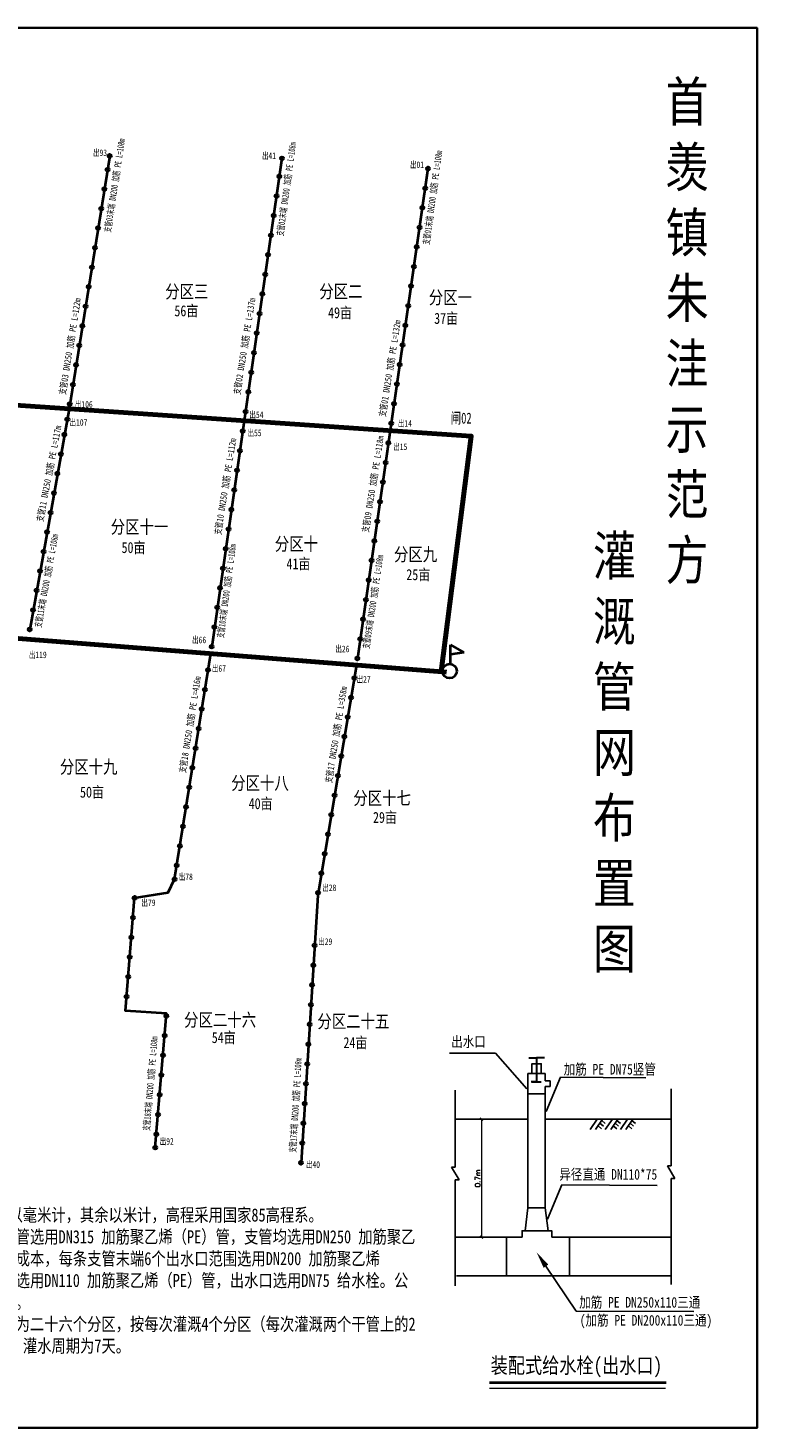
# Model space of a CAD drawing. Extents: x 464172 to 473094, y 3847158 to 3855433.
# Tile 63 of 98: x 468312 to 468868, y 3853429 to 3854498. Entities that reach past the tile are written whole.
import ezdxf

# ---------------------------------------------------------------- set-up
doc = ezdxf.new("R2010")
doc.units = 0
doc.header["$PDMODE"] = 34
doc.header["$PDSIZE"] = 0.2
doc.layers.get('0').update_dxf_attribs({"linetype": 'CONTINUOUS'})
doc.layers.get('Defpoints').update_dxf_attribs({"linetype": 'CONTINUOUS'})
doc.layers.add('1', color=142, linetype='CONTINUOUS')
doc.layers.add('分干管', color=92, linetype='CONTINUOUS', lineweight=40)
doc.layers.add('标注', color=7, linetype='CONTINUOUS', lineweight=15)
doc.styles.add('-仿宋_GB2312', font='FangSong_GB2312.ttf')
doc.styles.add('GB', font='FangSong_GB2312.ttf', dxfattribs={"width": 0.8})
doc.styles.get("Standard").update_dxf_attribs({"font": 'rs.shx', "bigfont": 'hztxt.shx'})
doc.styles.add('仿宋', font='FangSong_GB2312.ttf', dxfattribs={"width": 0.8})
doc.dimstyles.new('22', dxfattribs={"dimtxt": 2, "dimasz": 2, "dimexe": 1, "dimexo": 1, "dimgap": 1, "dimtad": 1, "dimdec": 0, "dimlfac": 10, "dimtxsty": 'Standard', "dimblk": 'OBLIQUE', "dimcen": 2.5, "dimadec": 0, "dimazin": 0, "dimtfac": 1, "dimtdec": 0, "dimtmove": 0, "dimatfit": 3, "dimldrblk": 'OBLIQUE', "dimfxl": 4, "dimfxlon": 1, "dimlwd": 15, "dimarcsym": 0})
doc.dimstyles.new('ISO-25', dxfattribs={"dimtxt": 2.5, "dimasz": 2.5, "dimexe": 1.25, "dimexo": 0.625, "dimtad": 1, "dimtxsty": 'Standard', "dimcen": 2.5, "dimadec": 0, "dimazin": 0, "dimtfac": 1, "dimtmove": 0, "dimatfit": 3, "dimfxl": 1, "dimarcsym": 0})

# ---------------------------------------------------------------- blocks, each defined once
blk = doc.blocks.new('_OBLIQUE')
at = {"color": 0, "linetype": 'ByBlock'}
blk.add_line((-0.5, -0.5), (0.5, 0.5), dxfattribs=at)
blk = doc.blocks.new('*D33')
at = {"color": 0, "lineweight": -2}
for p, q in [((468657.5, 3853664.5), (468659.1, 3853664.5)), ((468657.5, 3853574.4), (468659.1, 3853574.4))]:
    blk.add_line(p, q, dxfattribs=at)
at = {"color": 0, "lineweight": 15}
blk.add_line((468658.1, 3853664.5), (468658.1, 3853574.4), dxfattribs=at)
at = {"layer": 'Defpoints', "color": 0, "lineweight": -3}
for p in [(468656.5, 3853664.5), (468656.5, 3853574.4), (468658.1, 3853574.4)]:
    blk.add_point(p, dxfattribs=at)
at = {"color": 0, "lineweight": 15, "xscale": 2, "yscale": 2, "zscale": 2}
for p, rotation in [((468658.1, 3853664.5), 90), ((468658.1, 3853574.4), 270)]:
    blk.add_blockref('_OBLIQUE', p, dxfattribs=dict(at, rotation=rotation))
at = {"color": 0, "lineweight": -3, "insert": (468655.1, 3853619.4), "char_height": 4, "attachment_point": 5, "rotation": 90}
blk.add_mtext('0.7m', dxfattribs=at)

msp = doc.modelspace()

# ---------------------------------------------------------------- linework, layer by layer
at = {"color": 7, "linetype": 'Continuous', "lineweight": 40}
for p, q in [((468634.26, 3854012.23), (468634.26, 3854026.81)), ((468634.26, 3854026.81), (468644.53, 3854021.09)), ((468644.53, 3854021.09), (468634.26, 3854019.38))]:
    msp.add_line(p, q, dxfattribs=at)
for p, q in [((468633.66, 3853714.85), (468668.71, 3853714.85)), ((468668.71, 3853714.85), (468692.62, 3853687.75)), ((468693.5, 3853699.5), (468706.67, 3853699.5)), ((468693.5, 3853596.77), (468693.5, 3853699.5)), ((468706.67, 3853699.5), (468706.67, 3853693.93)), ((468718.37, 3853696.62), (468707.3, 3853670.36)), ((468718.37, 3853696.62), (468783.45, 3853696.18)), ((468637.99, 3853627.86), (468637.99, 3853686.77)), ((468706.67, 3853693.93), (468710.5, 3853693.93)), ((468710.5, 3853689.49), (468706.67, 3853689.49)), ((468710.5, 3853693.93), (468710.5, 3853689.49)), ((468802.92, 3853628.81), (468802.92, 3853687.72)), ((468693.5, 3853684.02), (468706.67, 3853684.02)), ((468637.99, 3853664.5), (468693.5, 3853664.5)), ((468640.83, 3853618.29), (468635.16, 3853627.86)), ((468637.99, 3853627.86), (468635.16, 3853627.86)), ((468805.75, 3853619.24), (468800.09, 3853628.81)), ((468802.92, 3853628.81), (468800.09, 3853628.81)), ((468637.99, 3853537.38), (468637.99, 3853618.29)), ((468637.99, 3853618.29), (468640.83, 3853618.29)), ((468719.46, 3853614.4), (468792.29, 3853613.96)), ((468802.92, 3853538.33), (468802.92, 3853619.24)), ((468802.92, 3853619.24), (468805.75, 3853619.24)), ((468637.99, 3853574.39), (468689, 3853574.39)), ((468677.04, 3853574.39), (468677.04, 3853544.92)), ((468711.61, 3853574.39), (468753.87, 3853574.39)), ((468725.27, 3853574.39), (468725.27, 3853544.92)), ((468753.87, 3853574.39), (468802.92, 3853574.39)), ((468730.37, 3853517.82), (468707.24, 3853552.27)), ((468638.83, 3853544.92), (468689.84, 3853544.92)), ((468712.45, 3853544.92), (468754.71, 3853544.92)), ((468754.71, 3853544.92), (468802.92, 3853544.92)), ((468730.37, 3853517.82), (468820.1, 3853517.59))]:
    msp.add_line(p, q)
at = {"lineweight": 30}
for p, q in [((468694.07, 3853711.46), (468700.09, 3853711.46)), ((468700.09, 3853711.46), (468700.09, 3853693.15)), ((468706.11, 3853711.46), (468700.09, 3853711.46)), ((468700.09, 3853693.15), (468695.95, 3853693.15)), ((468696.48, 3853693.15), (468703.69, 3853693.15))]:
    msp.add_line(p, q, dxfattribs=at)
at = {"color": 7}
for p, q in [((468706.67, 3853689.49), (468706.67, 3853596.77)), ((468706.67, 3853664.5), (468802.92, 3853664.5)), ((468719.46, 3853614.4), (468708.39, 3853588.14))]:
    msp.add_line(p, q, dxfattribs=at)
at = {"color": 7, "lineweight": -3}
for p, q in [((468747.11, 3853659.49), (468749.76, 3853657.23)), ((468748.49, 3853661.5), (468751.14, 3853659.24)), ((468749.89, 3853663.54), (468752.54, 3853661.28)), ((468758.7, 3853659.49), (468761.35, 3853657.23)), ((468760.07, 3853661.5), (468762.73, 3853659.24)), ((468761.47, 3853663.54), (468764.12, 3853661.28)), ((468770.17, 3853659.49), (468772.82, 3853657.23)), ((468771.55, 3853661.5), (468774.2, 3853659.24)), ((468772.95, 3853663.54), (468775.6, 3853661.28))]:
    msp.add_line(p, q, dxfattribs=at)
at = {"color": 7, "lineweight": 35}
msp.add_lwpolyline([(467356.44, 3854497.91), (468868.44, 3854497.91), (468868.44, 3853428.71), (467356.44, 3853428.71)], close=True, dxfattribs=at)
at = {"color": 7, "lineweight": 40, "flags": 128}
for points in [[(468374.11, 3854400.19), (468342.96, 3854207.1)], [(468505.63, 3854398.37), (468476.78, 3854198.02)], [(468617.15, 3854390.54), (468588.34, 3854190.46)], [(468342.98, 3854207.1), (468312.93, 3854038.55)], [(468476.78, 3854198.02), (468451.92, 3854025.41)], [(468588.34, 3854190.46), (468563.27, 3854016.4)], [(468408.83, 3853642.9), (468417.49, 3853745.28), (468386.11, 3853747.38), (468393.06, 3853833.57), (468418.76, 3853837.62), (468423.58, 3853847.83), (468451.16, 3854020.15)], [(468562.55, 3854011.41), (468532.93, 3853835.6), (468520.16, 3853631.26)]]:
    msp.add_lwpolyline(points, dxfattribs=at)
at = {"color": 7, "linetype": 'Continuous', "lineweight": 70, "flags": 128}
for points in [[(467733.3, 3854248.46), (468650.14, 3854186.26), (468627.22, 3854006.34)], [(468631.38, 3854006.01), (467727.37, 3854076.94)]]:
    msp.add_lwpolyline(points, dxfattribs=at)
msp.add_lwpolyline([(468696.52, 3853699.5), (468703.65, 3853699.5), (468703.65, 3853706.83), (468696.52, 3853706.83)], close=True)
at = {"color": 7, "lineweight": -3, "flags": 128}
for points in [[(468746.4, 3853664.5), (468741, 3853656.62)], [(468750.54, 3853664.5), (468745.14, 3853656.62)], [(468757.99, 3853664.5), (468752.58, 3853656.62)], [(468762.13, 3853664.5), (468756.73, 3853656.62)], [(468769.46, 3853664.5), (468764.06, 3853656.62)], [(468773.6, 3853664.5), (468768.2, 3853656.62)], [(468693.5, 3853596.77), (468691.49, 3853579.36)], [(468693.5, 3853596.77), (468706.67, 3853596.77)], [(468706.67, 3853596.77), (468708.85, 3853579.36)]]:
    msp.add_lwpolyline(points, dxfattribs=at)
for points in [[(468711.61, 3853574.39), (468711.61, 3853579.36), (468689, 3853579.36), (468689, 3853574.39)], [(468689.84, 3853544.92), (468689.84, 3853544.92), (468712.45, 3853544.92), (468712.45, 3853544.92)]]:
    msp.add_lwpolyline(points)
at = {"color": 3, "lineweight": -3, "flags": 128}
msp.add_lwpolyline([(468709.57, 3853579.36), (468709.57, 3853579.36)], dxfattribs=at)
at = {"color": 7, "lineweight": 40}
for centre in [(468374.11, 3854400.19), (468505.63, 3854398.37), (468617.15, 3854390.54), (468372.44, 3854389.84), (468503.65, 3854384.58), (468370.03, 3854374.91), (468501.49, 3854369.62), (468615, 3854375.57), (468367.62, 3854359.98), (468612.84, 3854360.61), (468499.34, 3854354.65), (468365.21, 3854345.06), (468497.18, 3854339.69), (468610.69, 3854345.64), (468362.81, 3854330.13), (468608.53, 3854330.68), (468360.4, 3854315.2), (468495.03, 3854324.72), (468606.38, 3854315.71), (468492.87, 3854309.76), (468357.99, 3854300.27), (468490.72, 3854294.79), (468604.22, 3854300.75), (468355.58, 3854285.35), (468602.07, 3854285.78), (468488.56, 3854279.82), (468353.18, 3854270.42), (468486.41, 3854264.86), (468599.91, 3854270.82), (468350.77, 3854255.49), (468597.76, 3854255.85), (468348.36, 3854240.57), (468484.25, 3854249.89), (468595.6, 3854240.88), (468482.1, 3854234.93), (468345.95, 3854225.64), (468479.94, 3854219.96), (468593.45, 3854225.92), (468343.54, 3854210.71), (468591.29, 3854210.95), (468591.29, 3854210.95), (468341.55, 3854199.08), (468477.78, 3854205), (468477.78, 3854205), (468339.47, 3854187.4), (468475.63, 3854190.03), (468589.13, 3854195.99), (468586.98, 3854181.02), (468336.81, 3854172.52), (468473.47, 3854175.07), (468584.82, 3854166.06), (468334.16, 3854157.63), (468471.32, 3854160.1), (468469.16, 3854145.13), (468582.67, 3854151.09), (468331.5, 3854142.75), (468580.51, 3854136.12), (468328.85, 3854127.86), (468467.01, 3854130.17), (468326.2, 3854112.97), (468464.85, 3854115.2), (468578.36, 3854121.16), (468576.2, 3854106.19), (468323.54, 3854098.09), (468462.7, 3854100.24), (468574.05, 3854091.23), (468320.89, 3854083.2), (468460.54, 3854085.27), (468458.39, 3854070.31), (468571.89, 3854076.26), (468318.24, 3854068.32), (468569.74, 3854061.3), (468315.58, 3854053.43), (468456.23, 3854055.34), (468312.93, 3854038.55), (468454.08, 3854040.37), (468567.58, 3854046.33), (468565.43, 3854031.37), (468451.92, 3854025.41), (468563.27, 3854016.4), (468449.16, 3854007.61), (468560.88, 3854001.47), (468446.77, 3853992.68), (468558.37, 3853986.56), (468444.38, 3853977.75), (468441.99, 3853962.82), (468555.85, 3853971.65), (468553.34, 3853956.74), (468439.6, 3853947.89), (468550.83, 3853941.83), (468437.2, 3853932.96), (468548.32, 3853926.92), (468434.81, 3853918.03), (468545.81, 3853912.01), (468545.81, 3853912.01), (468432.42, 3853903.1), (468430.03, 3853888.17), (468543.3, 3853897.1), (468540.78, 3853882.19), (468427.64, 3853873.24), (468538.27, 3853867.28), (468425.25, 3853858.31), (468423.58, 3853847.83), (468535.76, 3853852.37), (468533.25, 3853837.46), (468393.06, 3853833.57), (468391.84, 3853818.5), (468390.63, 3853803.42), (468530.54, 3853797.26), (468389.41, 3853788.35), (468529.59, 3853782.17), (468388.2, 3853773.28), (468528.65, 3853767.08), (468386.98, 3853758.21), (468527.71, 3853751.98), (468417.33, 3853743.46), (468416.06, 3853728.39), (468526.76, 3853736.89), (468525.82, 3853721.8), (468414.78, 3853713.33), (468524.88, 3853706.71), (468413.51, 3853698.26), (468523.93, 3853691.62), (468412.23, 3853683.19), (468522.99, 3853676.53), (468410.96, 3853668.13), (468409.69, 3853653.06), (468522.05, 3853661.44), (468408.83, 3853642.9), (468521.1, 3853646.35), (468520.16, 3853631.26)]:
    msp.add_circle(centre, 1.26, dxfattribs=at)
at = {"color": 7, "linetype": 'Continuous', "lineweight": 40}
msp.add_circle((468633.64, 3854006.76), 5.51, dxfattribs=at)
at = {"color": 7, "linetype": 'Continuous'}
msp.add_solid([(468705.46, 3853551.07), (468700.07, 3853562.96), (468709.02, 3853553.47)], dxfattribs=at)
at = {"layer": '分干管', "color": 7, "const_width": 1.89, "flags": 128}
msp.add_lwpolyline([(468664.1, 3853463.33), (468799.09, 3853463.33)], dxfattribs=at)
at = {"layer": '分干管', "color": 7, "lineweight": 0, "flags": 128}
msp.add_lwpolyline([(468664.1, 3853459.03), (468798.51, 3853459.03)], dxfattribs=at)

# ---------------------------------------------------------------- texts
at = {"color": 7, "linetype": 'Continuous', "lineweight": -3, "style": '-仿宋_GB2312', "width": 0.7}
for s, rotation, p in [('支管11 DN250 加筋 PE L=117m', 79.023, (468323.03, 3854120.58, 63.3)), ('支管10 DN250 加筋 PE L=112m', 80.88001, (468458.93, 3854110.59, 31.66)), ('支管18 DN250 加筋 PE L=416m', 80.88001, (468431.96, 3853928.8, 31.66)), ('支管17 DN250 加筋 PE L=358m', 80.88001, (468543.61, 3853921.09, 31.66))]:
    msp.add_text(s, height=5.04, rotation=rotation, dxfattribs=at).set_placement(p)
at = {"style": 'GB', "width": 0.8}
msp.add_text('装配式给水栓(出水口)', height=12, dxfattribs=at).set_placement((468665.05, 3853470.5))
at = {"color": 7, "linetype": 'Continuous', "lineweight": 50, "attachment_point": 1}
for s, insert, char_height in [('{\\fSimSun|b0|i0|c134|p2;\\W0.8;首\\P羡\\P镇\\P朱\\P洼\\P示\\P范\\P方}', (468798.63, 3854456.67), 30), ('{\\fSimSun|b0|i0|c134|p2;\\W0.8;分区三}', (468416.45, 3854301.69, -0.07), 10.08), ('{\\fSimSun|b0|i0|c134|p2;\\W0.8;分区二}', (468534.14, 3854301.8), 10.08), ('{\\fSimSun|b0|i0|c134|p2;\\W0.8;分区一}', (468617.75, 3854297.18), 10.08), ('{\\fSimSun|b0|i0|c134|p2;\\W0.8;56亩}', (468423.44, 3854286.13), 8.4), ('{\\fSimSun|b0|i0|c134|p2;\\W0.8;49亩}', (468540.83, 3854284.67), 8.4), ('{\\fSimSun|b0|i0|c134|p2;\\W0.8;37亩}', (468621.85, 3854280.36), 8.4), ('{\\fSimHei|b0|i0|c134|p2;\\W0.7;闸02}', (468634.46, 3854204.19), 8.4), ('{\\fSimSun|b0|i0|c134|p2;\\W0.8;分区十一}', (468374.81, 3854121.98, -0.17), 10.08), ('{\\fSimSun|b0|i0|c134|p2;\\W0.8;\\P灌\\P溉\\P管\\P网\\P布\\P置\\P图}', (468743.15, 3854159.79), 30), ('{\\fSimSun|b0|i0|c134|p2;\\W0.8;50亩}', (468383.08, 3854105.34, 31.63), 8.4), ('{\\fSimSun|b0|i0|c134|p2;\\W0.8;分区十}', (468500.14, 3854108.94, -31.64), 10.08), ('{\\fSimSun|b0|i0|c134|p2;\\W0.8;41亩}', (468509.06, 3854092.94, 31.63), 8.4), ('{\\fSimSun|b0|i0|c134|p2;\\W0.8;分区九}', (468591.2, 3854100.96), 10.08), ('{\\fSimSun|b0|i0|c134|p2;\\W0.8;25亩}', (468600.58, 3854084.65, 31.63), 8.4), ('{\\fSimSun|b0|i0|c134|p2;\\W0.8;分区十九}', (468336, 3853938.72, -31.52), 10.08), ('{\\fSimSun|b0|i0|c134|p2;\\W0.8;分区十八}', (468466.81, 3853926.32, -63.05), 10.08), ('{\\fSimSun|b0|i0|c134|p2;\\W0.8;50亩}', (468351.37, 3853918.54, 31.63), 8.4), ('{\\fSimSun|b0|i0|c134|p2;\\W0.8;40亩}', (468480.18, 3853909.76, 31.63), 8.4), ('{\\fSimSun|b0|i0|c134|p2;\\W0.8;分区十七}', (468560.11, 3853914.82, -31.52), 10.08), ('{\\fSimSun|b0|i0|c134|p2;\\W0.8;29亩}', (468575.14, 3853899.22, 31.63), 8.4), ('{\\fSimSun|b0|i0|c134|p2;\\W0.8;分区二十六}', (468430.86, 3853745.42, -0.52), 10.08), ('{\\fSimSun|b0|i0|c134|p2;\\W0.8;分区二十五}', (468532.67, 3853744.33, -31.52), 10.08), ('{\\fSimSun|b0|i0|c134|p2;\\W0.8;54亩}', (468451.99, 3853731.12, 31.63), 8.4), ('{\\fSimSun|b0|i0|c134|p2;\\W0.8;24亩}', (468552.56, 3853727.22, 31.63), 8.4)]:
    msp.add_mtext(s, dxfattribs=dict(at, insert=insert, char_height=char_height))
at = {"color": 7, "lineweight": 40, "char_height": 5.04, "width": 29.172, "attachment_point": 1}
for s, insert in [('{\\fSimHei|b0|i0|c134|p2;\\W0.7;出93}', (468361.31, 3854405.15)), ('{\\fSimHei|b0|i0|c134|p2;\\W0.7;出41}', (468490.4, 3854402.89)), ('{\\fSimHei|b0|i0|c134|p2;\\W0.7;出01}', (468603.43, 3854396.03)), ('{\\fSimHei|b0|i0|c134|p2;\\W0.7;出106}', (468347.5, 3854213.01)), ('{\\fSimHei|b0|i0|c134|p2;\\W0.7;出107}', (468343.43, 3854199.2)), ('{\\fSimHei|b0|i0|c134|p2;\\W0.7;出54}', (468480.79, 3854205.1)), ('{\\fSimHei|b0|i0|c134|p2;\\W0.7;出14}', (468594.19, 3854198.43)), ('{\\fSimHei|b0|i0|c134|p2;\\W0.7;出55}', (468479.36, 3854191.22)), ('{\\fSimHei|b0|i0|c134|p2;\\W0.7;出15}', (468590.66, 3854180.66)), ('{\\fSimHei|b0|i0|c134|p2;\\W0.7;出66}', (468437.01, 3854033.1)), ('{\\fSimHei|b0|i0|c134|p2;\\W0.7;出119}', (468312.32, 3854021.72)), ('{\\fSimHei|b0|i0|c134|p2;\\W0.7;出26}', (468546.47, 3854026.23)), ('{\\fSimHei|b0|i0|c134|p2;\\W0.7;出67}', (468452.12, 3854011.32)), ('{\\fSimHei|b0|i0|c134|p2;\\W0.7;出27}', (468562.65, 3854002.98)), ('{\\fSimHei|b0|i0|c134|p2;\\W0.7;出78}', (468426.85, 3853852.27)), ('{\\fSimHei|b0|i0|c134|p2;\\W0.7;出28}', (468536.45, 3853843.83)), ('{\\fSimHei|b0|i0|c134|p2;\\W0.7;出79}', (468398.32, 3853832.37)), ('{\\fSimHei|b0|i0|c134|p2;\\W0.7;出29}', (468533.35, 3853802.69)), ('{\\fSimHei|b0|i0|c134|p2;\\W0.7;出92}', (468412.28, 3853650.14)), ('{\\fSimHei|b0|i0|c134|p2;\\W0.7;出40}', (468523.96, 3853632.4))]:
    msp.add_mtext(s, dxfattribs=dict(at, insert=insert))
at = {"color": 7, "lineweight": 40, "char_height": 5.04, "width": 245.3945, "attachment_point": 1}
for s, insert, rotation in [('{\\fFangSong_GB2312|b0|i0|c134|p49;\\W0.6;支管03末端 DN200 加筋 PE L=108m\\P\\fSimHei|b0|i0|c134|p2;\\W0.9;   }', (468369.78, 3854342.38, 0.03), 81.22223), ('{\\fFangSong_GB2312|b0|i0|c134|p49;\\W0.6;支管02末端 DN200 加筋 PE L=108m\\P\\fSimHei|b0|i0|c134|p2;\\W0.9;   }', (468501.55, 3854339.52, 0.03), 82.13605), ('{\\fFangSong_GB2312|b0|i0|c134|p49;\\W0.6;支管01末端 DN200 加筋 PE L=108m\\P\\fSimHei|b0|i0|c134|p2;\\W0.9;   }', (468613.21, 3854333, 0.03), 82.13605), ('{\\fFangSong_GB2312|b0|i0|c134|p49;\\W0.7;支管02 DN250 加筋 PE L=137m\\P\\fSimHei|b0|i0|c134|p2;\\W0.9;   }', (468468.6, 3854218.53, 31.66), 80.88001), ('{\\fFangSong_GB2312|b0|i0|c134|p49;\\W0.7;支管03 DN250 加筋 PE L=122m\\P\\fSimHei|b0|i0|c134|p2;\\W0.9;   }', (468335.32, 3854218.4, 31.66), 80.88001), ('{\\fFangSong_GB2312|b0|i0|c134|p49;\\W0.7;支管01 DN250 加筋 PE L=132m\\P   }', (468579.68, 3854201.59, 31.66), 80.88001), ('{\\fFangSong_GB2312|b0|i0|c134|p49;\\W0.7;支管09 DN250 加筋 PE L=118m\\P\\fSimHei|b0|i0|c134|p2;\\W0.9;   }', (468566.73, 3854113.28, 31.66), 80.88001), ('{\\fFangSong_GB2312|b0|i0|c134|p49;\\W0.6;支管11末端 DN200 加筋 PE L=108m\\P\\fSimHei|b0|i0|c134|p2;\\W0.9;   }', (468316.68, 3854040.72, 0.03), 79.45726), ('{\\fFangSong_GB2312|b0|i0|c134|p49;\\W0.6;支管10末端 DN200 加筋 PE L=108m\\P\\fSimHei|b0|i0|c134|p2;\\W0.9;   }', (468456.01, 3854032.48, 0.03), 82.35705), ('\\pt15.12;{\\fFangSong_GB2312|b0|i0|c134|p49;\\W0.6;支管09末端 DN200 加筋 PE L=108m\\P\\ptz;\\fSimHei|b0|i0|c134|p2;\\W0.9;   }', (468567.28, 3854024.38, 0.03), 81.35491), ('{\\fFangSong_GB2312|b0|i0|c134|p49;\\W0.6;支管18末端 DN200 加筋 PE L=108m\\P\\fSimHei|b0|i0|c134|p2;\\W0.9;   }', (468399.57, 3853655.94, 0.03), 85.16396), ('{\\fFangSong_GB2312|b0|i0|c134|p49;\\W0.6;支管17末端 DN200 加筋 PE L=108m\\P\\fSimHei|b0|i0|c134|p2;\\W0.9;   }', (468511.2, 3853639.29, 0.03), 86.44168)]:
    msp.add_mtext(s, dxfattribs=dict(at, insert=insert, rotation=rotation))
at = {"color": 7, "linetype": 'Continuous', "lineweight": 50, "insert": (468209.53, 3853616.43), "char_height": 12, "width": 401.8265, "attachment_point": 1}
msp.add_mtext('{\\fSimSun|b0|i0|c134|p2;\\W0.8;说明：\\P\\H0.8333X;    图中单位管道以毫米计，其余以米计，高程采用国家85高程系。\\P    1、灌溉系统干管选用DN315 加筋聚乙烯（PE）管，支管均选用DN250 加筋聚乙烯（PE）管,为节约成本，每条支管末端6个出水口范围选用DN200 加筋聚乙烯（PE）管,接地竖管选用DN110 加筋聚乙烯（PE）管，出水口选用DN75 给水栓。公称压力均为0.63Mpa。\\P    2、灌溉区域分为二十六个分区，按每次灌溉4个分区（每次灌溉两个干管上的2个相邻编号分区），灌水周期为7天。\\P  }', dxfattribs=at)
at = {"layer": '1', "color": 0, "linetype": 'Continuous', "style": '仿宋', "width": 0.8}
for s, height, p in [('出水口', 8.079, (468634.85, 3853719.7)), (' 加筋 PE DN75竖管', 8.0787, (468716.4, 3853698.67)), ('异径直通 DN110*75', 8.0787, (468717.39, 3853618.39)), ('加筋 PE DN250x110三通', 8.0787, (468732.66, 3853520.67)), ('(加筋 PE DN200x110三通)', 8.0787, (468733.05, 3853506.95))]:
    msp.add_text(s, height=height, dxfattribs=at).set_placement(p)

# ---------------------------------------------------------------- dimensions: what is measured, and where the dimension line sits
at = {"color": 7, "lineweight": -3}
dim = msp.add_linear_dim(base=(468658.12, 3853574.39), p1=(468656.5, 3853664.5), p2=(468656.5, 3853574.39), angle=90, text='0.7m', dimstyle='22', override={"dimtxt": 4}, dxfattribs=at)
dim.commit()
dim.dimension.update_dxf_attribs({"geometry": '*D33', "text_midpoint": (468655.12, 3853619.44)})

# ---------------------------------------------------------------- leaders
at = {"layer": '标注'}
for points in [[(468692.62, 3853687.75), (468668.71, 3853714.85)], [(468707.3, 3853670.36), (468718.37, 3853696.62)]]:
    msp.add_leader(points, dimstyle='ISO-25', override={"dimgap": 0.625, "dimtad": 0}, dxfattribs=at)
at = {"layer": '标注', "color": 7}
msp.add_leader([(468708.39, 3853588.14), (468719.46, 3853614.4)], dimstyle='ISO-25', override={"dimgap": 0.625, "dimtad": 0}, dxfattribs=at)

doc.saveas('drawing.dxf')
